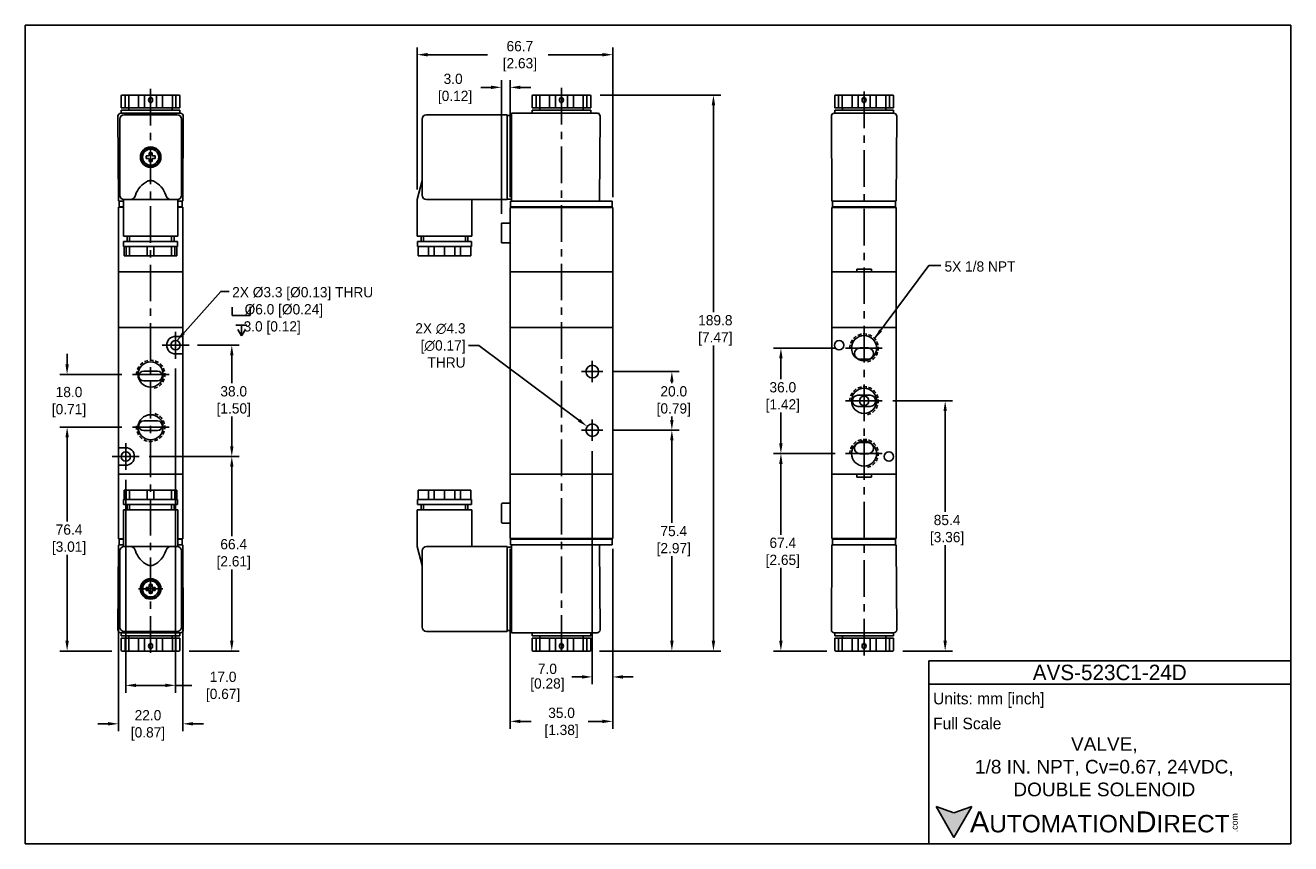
# Model space of a CAD drawing. Header units: inches. Extents: x 2102 to 2534, y 722 to 1002.
import ezdxf

# ---------------------------------------------------------------- set-up
doc = ezdxf.new("R2010")
doc.units = ezdxf.units.IN
doc.header["$LTSCALE"] = 10
doc.header["$MEASUREMENT"] = 0
doc.linetypes.add('CENTER', pattern=[2, 1.25, -0.25, 0.25, -0.25])
doc.linetypes.add('HIDDEN2', pattern=[0.1875, 0.125, -0.0625])
for name, color, linetype in [('Centerline', 40, 'CENTER'), ('DIM', 140, 'Continuous'), ('DIM @ 1', 140, 'Continuous'), ('HIDDEN', 102, 'HIDDEN2'), ('Text', 140, 'Continuous')]:
    doc.layers.add(name, color=color, linetype=linetype)
doc.styles.add('\\M+2ABAC\\M+2A6A11', font='txt')
doc.dimstyles.get("Standard").update_dxf_attribs({"dimtxt": 3.5, "dimasz": 3.5, "dimexe": 2.5, "dimexo": 3.5, "dimgap": 1, "dimtad": 0, "dimtih": 1, "dimtoh": 1, "dimdec": 1, "dimzin": 0, "dimdsep": 46, "dimtxsty": 'Standard', "dimcen": 0, "dimadec": 0, "dimazin": 0, "dimtfac": 1, "dimtdec": 1, "dimtofl": 0, "dimtmove": 0, "dimatfit": 3, "dimfxl": 0, "dimtolj": 1, "dimtzin": 0, "dimarcsym": 0})

# ---------------------------------------------------------------- blocks, each defined once
blk = doc.blocks.new('*D0')
at = {"layer": 'Defpoints', "color": 0}
for p in [(2294.89, 978), (2294.67, 788.2), (2337.05, 788.2)]:
    blk.add_point(p, dxfattribs=at)
at = {"layer": 'DIM', "color": 0, "lineweight": -2}
for p, q in [((2298.39, 978), (2339.55, 978)), ((2337.05, 974.5), (2337.05, 903.88)), ((2337.05, 791.7), (2337.05, 892.55)), ((2298.17, 788.2), (2339.55, 788.2))]:
    blk.add_line(p, q, dxfattribs=at)
at = {"layer": 'DIM', "color": 0}
for points in [[(2336.47, 974.5), (2337.64, 974.5), (2337.05, 978)], [(2336.47, 791.7), (2337.64, 791.7), (2337.05, 788.2)]]:
    blk.add_solid(points, dxfattribs=at)
at = {"layer": 'DIM', "color": 0, "insert": (2337.05, 902.88), "char_height": 3.5, "attachment_point": 2}
blk.add_mtext('\\A1; 189.8\\P [7.47]', dxfattribs=at)
blk = doc.blocks.new('*D1')
at = {"layer": 'Defpoints', "color": 0}
for p in [(2302.69, 991.78), (2235.99, 942.3), (2302.69, 939.6)]:
    blk.add_point(p, dxfattribs=at)
at = {"layer": 'DIM', "color": 0, "lineweight": -2}
for p, q in [((2235.99, 945.8), (2235.99, 994.28)), ((2302.69, 943.1), (2302.69, 994.28)), ((2239.49, 991.78), (2260.01, 991.78)), ((2299.19, 991.78), (2280.68, 991.78))]:
    blk.add_line(p, q, dxfattribs=at)
at = {"layer": 'DIM', "color": 0}
for points in [[(2239.49, 992.36), (2239.49, 991.2), (2235.99, 991.78)], [(2299.19, 992.36), (2299.19, 991.2), (2302.69, 991.78)]]:
    blk.add_solid(points, dxfattribs=at)
at = {"layer": 'DIM', "color": 0, "insert": (2270.35, 996.45), "char_height": 3.5, "attachment_point": 2}
blk.add_mtext('\\A1; 66.7\\P [2.63]', dxfattribs=at)
blk = doc.blocks.new('*D2')
at = {"layer": 'Defpoints', "color": 0}
for p in [(2134, 826.5), (2156, 826.5), (2156, 763.35)]:
    blk.add_point(p, dxfattribs=at)
at = {"layer": 'DIM', "color": 0, "lineweight": -2}
for p, q in [((2134, 823), (2134, 760.85)), ((2156, 823), (2156, 760.85)), ((2130.5, 763.35), (2127, 763.35)), ((2159.5, 763.35), (2163, 763.35))]:
    blk.add_line(p, q, dxfattribs=at)
at = {"layer": 'DIM', "color": 0}
for points in [[(2130.5, 763.94), (2130.5, 762.77), (2134, 763.35)], [(2159.5, 763.94), (2159.5, 762.77), (2156, 763.35)]]:
    blk.add_solid(points, dxfattribs=at)
at = {"layer": 'DIM', "color": 0, "insert": (2143.45, 768.02), "char_height": 3.5, "attachment_point": 2}
blk.add_mtext('\\A1; 22.0\\P [0.87]', dxfattribs=at)
blk = doc.blocks.new('*D3')
at = {"layer": 'Defpoints', "color": 0}
for p in [(2153.5, 888.1), (2136.5, 850.1), (2136.5, 776.47)]:
    blk.add_point(p, dxfattribs=at)
at = {"layer": 'DIM', "color": 0, "lineweight": -2}
for p, q in [((2153.5, 884.6), (2153.5, 773.97)), ((2136.5, 846.6), (2136.5, 773.97)), ((2140, 776.47), (2150, 776.47)), ((2153.5, 776.47), (2159.04, 776.47))]:
    blk.add_line(p, q, dxfattribs=at)
at = {"layer": 'DIM', "color": 0}
for points in [[(2140, 777.05), (2140, 775.89), (2136.5, 776.47)], [(2150, 777.05), (2150, 775.89), (2153.5, 776.47)]]:
    blk.add_solid(points, dxfattribs=at)
at = {"layer": 'DIM', "color": 0, "insert": (2169.08, 781.14), "char_height": 3.5, "attachment_point": 2}
blk.add_mtext('\\A1; 17.0\\P [0.67]', dxfattribs=at)
blk = doc.blocks.new('*D4')
at = {"layer": 'Defpoints', "color": 0}
for p in [(2141, 854.6), (2154.69, 788.2), (2172.7, 788.2)]:
    blk.add_point(p, dxfattribs=at)
at = {"layer": 'DIM', "color": 0, "lineweight": -2}
for p, q in [((2144.5, 854.6), (2175.2, 854.6)), ((2172.7, 851.1), (2172.7, 827.41)), ((2172.7, 791.7), (2172.7, 816.07)), ((2158.19, 788.2), (2175.2, 788.2))]:
    blk.add_line(p, q, dxfattribs=at)
at = {"layer": 'DIM', "color": 0}
for points in [[(2172.12, 851.1), (2173.28, 851.1), (2172.7, 854.6)], [(2172.12, 791.7), (2173.28, 791.7), (2172.7, 788.2)]]:
    blk.add_solid(points, dxfattribs=at)
at = {"layer": 'DIM', "color": 0, "insert": (2172.7, 826.41), "char_height": 3.5, "attachment_point": 2}
blk.add_mtext('\\A1; 66.4\\P [2.61]', dxfattribs=at)
blk = doc.blocks.new('*D5')
at = {"layer": 'Defpoints', "color": 0}
for p in [(2138.63, 882.6), (2116.5, 864.6), (2138.63, 864.6)]:
    blk.add_point(p, dxfattribs=at)
at = {"layer": 'DIM', "color": 0, "lineweight": -2}
for p, q in [((2116.5, 886.1), (2116.5, 889.6)), ((2135.13, 882.6), (2114, 882.6)), ((2135.13, 864.6), (2114, 864.6)), ((2116.5, 861.1), (2116.5, 857.6))]:
    blk.add_line(p, q, dxfattribs=at)
at = {"layer": 'DIM', "color": 0}
for points in [[(2115.92, 886.1), (2117.09, 886.1), (2116.5, 882.6)], [(2115.92, 861.1), (2117.09, 861.1), (2116.5, 864.6)]]:
    blk.add_solid(points, dxfattribs=at)
at = {"layer": 'DIM', "color": 0, "insert": (2116.5, 878.37), "char_height": 3.5, "attachment_point": 2}
blk.add_mtext('\\A1; 18.0\\P [0.71]', dxfattribs=at)
blk = doc.blocks.new('*D6')
at = {"layer": 'Defpoints', "color": 0}
for p in [(2138.63, 864.6), (2116.51, 788.2), (2135.29, 788.2)]:
    blk.add_point(p, dxfattribs=at)
at = {"layer": 'DIM', "color": 0, "lineweight": -2}
for p, q in [((2135.13, 864.6), (2114.01, 864.6)), ((2116.51, 861.1), (2116.51, 832.41)), ((2116.51, 791.7), (2116.51, 821.07)), ((2131.79, 788.2), (2114.01, 788.2))]:
    blk.add_line(p, q, dxfattribs=at)
at = {"layer": 'DIM', "color": 0}
for points in [[(2115.92, 861.1), (2117.09, 861.1), (2116.51, 864.6)], [(2115.92, 791.7), (2117.09, 791.7), (2116.51, 788.2)]]:
    blk.add_solid(points, dxfattribs=at)
at = {"layer": 'DIM', "color": 0, "insert": (2116.51, 831.41), "char_height": 3.5, "attachment_point": 2}
blk.add_mtext('\\A1; 76.4\\P [3.01]', dxfattribs=at)
blk = doc.blocks.new('*D7')
at = {"layer": 'Defpoints', "color": 0}
for p in [(2157.5, 892.6), (2168.07, 854.6), (2172.7, 854.6)]:
    blk.add_point(p, dxfattribs=at)
at = {"layer": 'DIM', "color": 0, "lineweight": -2}
for p, q in [((2161, 892.6), (2175.2, 892.6)), ((2172.7, 889.1), (2172.7, 879.61)), ((2172.7, 858.1), (2172.7, 868.27)), ((2171.57, 854.6), (2175.2, 854.6))]:
    blk.add_line(p, q, dxfattribs=at)
at = {"layer": 'DIM', "color": 0}
for points in [[(2172.12, 889.1), (2173.28, 889.1), (2172.7, 892.6)], [(2172.12, 858.1), (2173.28, 858.1), (2172.7, 854.6)]]:
    blk.add_solid(points, dxfattribs=at)
at = {"layer": 'DIM', "color": 0, "insert": (2172.7, 878.61), "char_height": 3.5, "attachment_point": 2}
blk.add_mtext('\\A1; 38.0\\P [1.50]', dxfattribs=at)
blk = doc.blocks.new('*D8')
at = {"layer": 'Defpoints', "color": 0}
for p in [(2382.09, 855.6), (2360.08, 788.2), (2379.25, 788.2)]:
    blk.add_point(p, dxfattribs=at)
at = {"layer": 'DIM', "color": 0, "lineweight": -2}
for p, q in [((2378.59, 855.6), (2357.58, 855.6)), ((2360.08, 852.1), (2360.08, 827.91)), ((2360.08, 791.7), (2360.08, 816.57)), ((2375.75, 788.2), (2357.58, 788.2))]:
    blk.add_line(p, q, dxfattribs=at)
at = {"layer": 'DIM', "color": 0}
for points in [[(2359.49, 852.1), (2360.66, 852.1), (2360.08, 855.6)], [(2359.49, 791.7), (2360.66, 791.7), (2360.08, 788.2)]]:
    blk.add_solid(points, dxfattribs=at)
at = {"layer": 'DIM', "color": 0, "insert": (2360.08, 826.91), "char_height": 3.5, "attachment_point": 2}
blk.add_mtext('\\A1; 67.4\\P [2.65]', dxfattribs=at)
blk = doc.blocks.new('*D9')
at = {"layer": 'Defpoints', "color": 0}
for p in [(2382.09, 891.6), (2360.08, 855.6), (2382.09, 855.6)]:
    blk.add_point(p, dxfattribs=at)
at = {"layer": 'DIM', "color": 0, "lineweight": -2}
for p, q in [((2378.59, 891.6), (2357.58, 891.6)), ((2360.08, 888.1), (2360.08, 880.99)), ((2360.08, 859.1), (2360.08, 869.66)), ((2378.59, 855.6), (2357.58, 855.6))]:
    blk.add_line(p, q, dxfattribs=at)
at = {"layer": 'DIM', "color": 0}
for points in [[(2359.49, 888.1), (2360.66, 888.1), (2360.08, 891.6)], [(2359.49, 859.1), (2360.66, 859.1), (2360.08, 855.6)]]:
    blk.add_solid(points, dxfattribs=at)
at = {"layer": 'DIM', "color": 0, "insert": (2360.08, 879.99), "char_height": 3.5, "attachment_point": 2}
blk.add_mtext('\\A1; 36.0\\P [1.42]', dxfattribs=at)
blk = doc.blocks.new('*D10')
at = {"layer": 'Defpoints', "color": 0}
for p in [(2267.69, 826.6), (2302.69, 826.6), (2267.69, 764.18)]:
    blk.add_point(p, dxfattribs=at)
at = {"layer": 'DIM', "color": 0, "lineweight": -2}
for p, q in [((2267.69, 823.1), (2267.69, 761.68)), ((2302.69, 823.1), (2302.69, 761.68)), ((2271.19, 764.18), (2274.83, 764.18)), ((2299.19, 764.18), (2294.33, 764.18))]:
    blk.add_line(p, q, dxfattribs=at)
at = {"layer": 'DIM', "color": 0}
for points in [[(2271.19, 764.76), (2271.19, 763.6), (2267.69, 764.18)], [(2299.19, 764.76), (2299.19, 763.6), (2302.69, 764.18)]]:
    blk.add_solid(points, dxfattribs=at)
at = {"layer": 'DIM', "color": 0, "insert": (2284.58, 768.85), "char_height": 3.5, "attachment_point": 2}
blk.add_mtext('\\A1; 35.0\\P [1.38]', dxfattribs=at)
blk = doc.blocks.new('*D11')
at = {"layer": 'Defpoints', "color": 0}
for p in [(2299.34, 883.6), (2322.87, 863.6), (2324.41, 863.6)]:
    blk.add_point(p, dxfattribs=at)
at = {"layer": 'DIM', "color": 0, "lineweight": -2}
for p, q in [((2302.84, 883.6), (2325.37, 883.6)), ((2322.87, 880.1), (2322.87, 879.61)), ((2322.87, 867.1), (2322.87, 868.27)), ((2320.91, 863.6), (2320.37, 863.6))]:
    blk.add_line(p, q, dxfattribs=at)
at = {"layer": 'DIM', "color": 0}
for points in [[(2322.29, 880.1), (2323.46, 880.1), (2322.87, 883.6)], [(2322.29, 867.1), (2323.46, 867.1), (2322.87, 863.6)]]:
    blk.add_solid(points, dxfattribs=at)
at = {"layer": 'DIM', "color": 0, "insert": (2322.87, 878.61), "char_height": 3.5, "attachment_point": 2}
blk.add_mtext('\\A1; 20.0\\P [0.79]', dxfattribs=at)
blk = doc.blocks.new('*D12')
at = {"layer": 'Defpoints', "color": 0}
for p in [(2299.34, 863.6), (2294.67, 788.2), (2322.87, 788.2)]:
    blk.add_point(p, dxfattribs=at)
at = {"layer": 'DIM', "color": 0, "lineweight": -2}
for p, q in [((2302.84, 863.6), (2325.37, 863.6)), ((2322.87, 860.1), (2322.87, 831.91)), ((2322.87, 791.7), (2322.87, 820.57)), ((2298.17, 788.2), (2325.37, 788.2))]:
    blk.add_line(p, q, dxfattribs=at)
at = {"layer": 'DIM', "color": 0}
for points in [[(2322.29, 860.1), (2323.46, 860.1), (2322.87, 863.6)], [(2322.29, 791.7), (2323.46, 791.7), (2322.87, 788.2)]]:
    blk.add_solid(points, dxfattribs=at)
at = {"layer": 'DIM', "color": 0, "insert": (2322.87, 830.91), "char_height": 3.5, "attachment_point": 2}
blk.add_mtext('\\A1; 75.4\\P [2.97]', dxfattribs=at)
blk = doc.blocks.new('*D13')
at = {"layer": 'Defpoints', "color": 0}
for p in [(2264.69, 980.63), (2267.69, 939.6), (2264.69, 934)]:
    blk.add_point(p, dxfattribs=at)
at = {"layer": 'DIM', "color": 0, "lineweight": -2}
for p, q in [((2261.19, 980.63), (2257.69, 980.63)), ((2264.69, 937.5), (2264.69, 983.13)), ((2267.69, 943.1), (2267.69, 983.13)), ((2271.19, 980.63), (2274.69, 980.63))]:
    blk.add_line(p, q, dxfattribs=at)
at = {"layer": 'DIM', "color": 0}
for points in [[(2261.19, 981.21), (2261.19, 980.05), (2264.69, 980.63)], [(2271.19, 981.21), (2271.19, 980.05), (2267.69, 980.63)]]:
    blk.add_solid(points, dxfattribs=at)
at = {"layer": 'DIM', "color": 0, "insert": (2248.23, 985.3), "char_height": 3.5, "attachment_point": 2}
blk.add_mtext('\\A1;3.0\\P [0.12]', dxfattribs=at)
blk = doc.blocks.new('*D14')
at = {"layer": 'Defpoints', "color": 0}
for p in [(2394.81, 873.6), (2398.15, 788.2), (2416.13, 788.2)]:
    blk.add_point(p, dxfattribs=at)
at = {"layer": 'DIM', "color": 0, "lineweight": -2}
for p, q in [((2398.31, 873.6), (2418.63, 873.6)), ((2416.13, 870.1), (2416.13, 835.68)), ((2416.13, 791.7), (2416.13, 824.34)), ((2401.65, 788.2), (2418.63, 788.2))]:
    blk.add_line(p, q, dxfattribs=at)
at = {"layer": 'DIM', "color": 0}
for points in [[(2415.55, 870.1), (2416.71, 870.1), (2416.13, 873.6)], [(2415.55, 791.7), (2416.71, 791.7), (2416.13, 788.2)]]:
    blk.add_solid(points, dxfattribs=at)
at = {"layer": 'DIM', "color": 0, "insert": (2416.13, 834.68), "char_height": 3.5, "attachment_point": 2}
blk.add_mtext('\\A1; 85.4\\P [3.36]', dxfattribs=at)
blk = doc.blocks.new('note')
at = {"layer": 'DIM'}
for p, q in [((193.16, 71.56), (193.16, 68.68)), ((199.21, 68.68), (199.21, 71.67)), ((193.16, 68.68), (199.21, 68.68)), ((194.41, 65.45), (198.17, 65.45)), ((196.34, 65.41), (196.34, 61.72)), ((195.09, 63.91), (196.34, 61.72)), ((196.34, 61.72), (197.61, 63.89))]:
    blk.add_line(p, q, dxfattribs=at)
blk.add_lwpolyline([(174.2, 60.12), (189.24, 76.92), (192.12, 76.92)], dxfattribs=at)
blk.add_solid([(177.02, 62.36), (174.24, 60.16), (176.15, 63.14)], dxfattribs=at)
at = {"layer": 'DIM', "insert": (193.12, 78.42), "char_height": 3.5, "attachment_point": 1}
blk.add_mtext('2X %%C3.3 [%%C0.13] THRU\\P{\\fAMGDT|b0|i0|c0|p2;\\H0.75x;   \\fMS Shell Dlg|b0|i0|c0|p0;\\H1.3333x; %%C6.0 [%%C0.24]\\P\\fAMGDT|b0|i0|c0|p2;  \\fMS Shell Dlg|b0|i0|c0|p0; 3.0 [0.12]}', dxfattribs=at)
blk = doc.blocks.new('*D16')
at = {"layer": 'Defpoints', "color": 0}
for p in [(2293.97, 864.89), (2297.41, 862.32)]:
    blk.add_point(p, dxfattribs=at)
at = {"layer": 'DIM', "color": 0, "lineweight": -2}
for p, q in [((2253.47, 892.53), (2256.97, 892.53)), ((2256.97, 892.53), (2291.16, 866.98))]:
    blk.add_line(p, q, dxfattribs=at)
at = {"layer": 'DIM', "color": 0}
blk.add_solid([(2291.51, 867.45), (2290.81, 866.52), (2293.97, 864.89)], dxfattribs=at)
at = {"layer": 'DIM', "color": 0, "insert": (2252.47, 900.12), "char_height": 3.5, "attachment_point": 3}
blk.add_mtext('\\A1;2X ∅4.3\\P [∅0.17]\\PTHRU', dxfattribs=at)
blk = doc.blocks.new('*D17')
at = {"layer": 'Defpoints', "color": 0}
for p in [(2295.69, 859.95), (2302.69, 826.6), (2295.69, 779.35)]:
    blk.add_point(p, dxfattribs=at)
at = {"layer": 'DIM', "color": 0, "lineweight": -2}
for p, q in [((2295.69, 856.45), (2295.69, 776.85)), ((2302.69, 823.1), (2302.69, 776.85)), ((2292.19, 779.35), (2288.69, 779.35)), ((2306.19, 779.35), (2309.69, 779.35))]:
    blk.add_line(p, q, dxfattribs=at)
at = {"layer": 'DIM', "color": 0}
for points in [[(2292.19, 779.94), (2292.19, 778.77), (2295.69, 779.35)], [(2306.19, 779.94), (2306.19, 778.77), (2302.69, 779.35)]]:
    blk.add_solid(points, dxfattribs=at)
at = {"layer": 'DIM', "color": 0, "char_height": 3.5, "attachment_point": 5}
for s, insert in [('\\A1;7.0', (2280.4, 782.1)), ('\\A1;[0.28]', (2280.4, 776.6))]:
    blk.add_mtext(s, dxfattribs=dict(at, insert=insert))

msp = doc.modelspace()

# ---------------------------------------------------------------- hatches: boundary and pattern name
at = {"layer": 'Text'}
msp.add_hatch(color=256, dxfattribs=at).paths.add_polyline_path([(2419.13, 724.53), (2425.26, 735.14), (2419.13, 732.91), (2413.01, 735.14)])

# ---------------------------------------------------------------- linework, layer by layer
for p, q in [((2134.99, 973.6), (2134.99, 977.7)), ((2135.29, 978), (2154.69, 978)), ((2136.32, 973.6), (2136.32, 978)), ((2137.57, 973.6), (2137.57, 978)), ((2140.91, 973.6), (2140.91, 978)), ((2142.93, 973.6), (2142.93, 978)), ((2147.06, 973.6), (2147.06, 978)), ((2149.08, 973.6), (2149.08, 978)), ((2152.41, 973.6), (2152.41, 978)), ((2153.66, 973.6), (2153.66, 978)), ((2154.99, 973.6), (2154.99, 977.7)), ((2275.19, 973.6), (2275.19, 977.7)), ((2275.49, 978), (2294.89, 978)), ((2276.52, 973.6), (2276.52, 978)), ((2277.77, 973.6), (2277.77, 978)), ((2281.1, 973.6), (2281.1, 978)), ((2283.13, 973.6), (2283.13, 978)), ((2287.25, 973.6), (2287.25, 978)), ((2289.27, 973.6), (2289.27, 978)), ((2292.61, 973.6), (2292.61, 978)), ((2293.86, 973.6), (2293.86, 978)), ((2295.19, 973.6), (2295.19, 977.7)), ((2378.45, 973.6), (2378.45, 977.7)), ((2378.75, 978), (2398.15, 978)), ((2379.78, 973.6), (2379.78, 978)), ((2381.03, 973.6), (2381.03, 978)), ((2384.36, 973.6), (2384.36, 978)), ((2386.39, 973.6), (2386.39, 978)), ((2390.51, 973.6), (2390.51, 978)), ((2392.53, 973.6), (2392.53, 978)), ((2395.87, 973.6), (2395.87, 978)), ((2397.12, 973.6), (2397.12, 978)), ((2398.45, 973.6), (2398.45, 977.7)), ((2155.14, 971.8), (2134.85, 971.8)), ((2134.99, 973.6), (2154.99, 973.6)), ((2134.99, 972.8), (2134.99, 971.8)), ((2154.99, 972.8), (2134.99, 972.8)), ((2154.99, 971.8), (2134.99, 971.8)), ((2154.01, 971.8), (2136.01, 971.8)), ((2137.59, 973), (2137.59, 973.4)), ((2152.39, 973), (2152.39, 973.4)), ((2154.99, 972.8), (2154.99, 971.8)), ((2268.19, 971.8), (2277.85, 971.8)), ((2268.19, 971.8), (2297.38, 971.8)), ((2268.19, 941.8), (2268.19, 971.8)), ((2275.19, 973.6), (2295.19, 973.6)), ((2275.19, 972.8), (2275.19, 971.8)), ((2295.19, 972.8), (2275.19, 972.8)), ((2295.19, 971.8), (2275.19, 971.8)), ((2277.79, 973), (2277.79, 973.4)), ((2292.59, 973), (2292.59, 973.4)), ((2295.19, 972.8), (2295.19, 971.8)), ((2398.59, 971.8), (2378.3, 971.8)), ((2378.45, 973.6), (2398.45, 973.6)), ((2378.45, 972.8), (2378.45, 971.8)), ((2398.45, 972.8), (2378.45, 972.8)), ((2398.45, 971.8), (2378.45, 971.8)), ((2381.05, 973), (2381.05, 973.4)), ((2395.85, 973), (2395.85, 973.4)), ((2398.45, 972.8), (2398.45, 971.8)), ((2133.99, 942), (2133.85, 970.8)), ((2134.51, 969.8), (2134.51, 943.8)), ((2136.01, 971.3), (2154.01, 971.3)), ((2155.51, 969.8), (2155.51, 943.8)), ((2156, 942), (2156.14, 970.8)), ((2237.69, 969.8), (2237.69, 943.8)), ((2239.19, 971.3), (2266.69, 971.3)), ((2266.69, 942.3), (2266.69, 971.3)), ((2268.19, 971), (2266.69, 971)), ((2298.38, 970.8), (2298.19, 942)), ((2377.45, 942), (2377.3, 970.8)), ((2399.45, 942), (2399.59, 970.8)), ((2144.25, 957.3), (2143.5, 957.3)), ((2143.5, 957.3), (2143.5, 956.3)), ((2144.25, 956.3), (2143.5, 956.3)), ((2144.5, 958.3), (2144.5, 957.55)), ((2145.5, 958.3), (2144.5, 958.3)), ((2144.5, 956.05), (2144.5, 955.3)), ((2145.5, 955.3), (2144.5, 955.3)), ((2145.5, 958.3), (2145.5, 957.55)), ((2145.5, 956.05), (2145.5, 955.3)), ((2146.5, 957.3), (2145.75, 957.3)), ((2146.5, 956.3), (2145.75, 956.3)), ((2146.5, 957.3), (2146.5, 956.3)), ((2235.99, 942.3), (2237.69, 948.8)), ((2134.19, 941.8), (2135.7, 941.8)), ((2134.25, 939.8), (2134.25, 941.8)), ((2134.25, 941.8), (2135.71, 941.8)), ((2135.71, 942.33), (2135.71, 929.8)), ((2136.01, 942.3), (2154.01, 942.3)), ((2154.29, 941.8), (2155.8, 941.8)), ((2154.31, 942.33), (2154.31, 929.8)), ((2154.31, 941.8), (2155.75, 941.8)), ((2155.75, 941.8), (2155.75, 939.8)), ((2155.75, 941.8), (2155.75, 939.8)), ((2235.99, 942.3), (2235.99, 929.8)), ((2266.69, 942.3), (2239.19, 942.3)), ((2254.59, 942.3), (2254.59, 929.8)), ((2268.19, 942.5), (2266.69, 942.5)), ((2267.84, 941.8), (2267.84, 939.8)), ((2267.84, 941.8), (2302.29, 941.8)), ((2296.19, 941.8), (2267.94, 941.8)), ((2296.19, 941.8), (2285.19, 941.8)), ((2296.19, 941.8), (2302.54, 941.8)), ((2302.54, 941.8), (2302.54, 939.8)), ((2377.65, 941.8), (2399.25, 941.8)), ((2399.2, 941.8), (2377.7, 941.8)), ((2377.7, 939.8), (2377.7, 941.8)), ((2399.2, 941.8), (2399.2, 939.8)), ((2399.2, 941.8), (2399.2, 939.8)), ((2134, 939.7), (2134, 917.6)), ((2134, 939.7), (2135.71, 939.7)), ((2135.71, 939.8), (2134.25, 939.8)), ((2155.75, 939.8), (2154.31, 939.8)), ((2154.31, 939.7), (2156, 939.7)), ((2154.31, 939.7), (2156, 939.7)), ((2156, 939.7), (2156, 917.6)), ((2302.69, 939.6), (2267.69, 939.6)), ((2267.69, 939.6), (2267.69, 934.3)), ((2302.54, 939.8), (2267.84, 939.8)), ((2302.69, 939.6), (2302.69, 917.6)), ((2377.45, 939.6), (2377.45, 917.6)), ((2377.45, 939.6), (2399.45, 939.6)), ((2399.2, 939.8), (2377.7, 939.8)), ((2399.45, 939.6), (2399.45, 917.6)), ((2264.69, 934), (2264.69, 930.9)), ((2267.69, 934.3), (2264.99, 934.3)), ((2267.69, 934.3), (2267.69, 927.5)), ((2135.71, 929.8), (2154.31, 929.8)), ((2136.99, 929.8), (2136.99, 928)), ((2137.8, 929.8), (2137.8, 928)), ((2152.18, 929.8), (2152.18, 928)), ((2152.99, 929.8), (2152.99, 928)), ((2254.59, 929.8), (2235.99, 929.8)), ((2237.29, 929.8), (2237.29, 928)), ((2238.1, 929.8), (2238.1, 928)), ((2252.48, 929.8), (2252.48, 928)), ((2253.29, 929.8), (2253.29, 928)), ((2264.69, 927.8), (2264.69, 930.9)), ((2154.19, 928), (2135.79, 928)), ((2135.79, 928), (2135.79, 926.3)), ((2154.19, 926.3), (2135.79, 926.3)), ((2136, 926.3), (2136, 923.1)), ((2136.7, 923.1), (2136.7, 926.3)), ((2137.83, 923.1), (2137.83, 926.3)), ((2143.86, 923.1), (2143.86, 926.3)), ((2146.13, 923.1), (2146.13, 926.3)), ((2152.16, 923.1), (2152.16, 926.3)), ((2153.3, 923.1), (2153.3, 926.3)), ((2154, 926.3), (2154, 923.1)), ((2154, 926.3), (2154, 923.1)), ((2154.19, 928), (2154.19, 926.3)), ((2154.19, 928), (2154.19, 926.3)), ((2254.49, 928), (2236.09, 928)), ((2236.09, 928), (2236.09, 926.3)), ((2254.49, 926.3), (2236.09, 926.3)), ((2236.29, 926.3), (2236.29, 923.1)), ((2239.84, 923.1), (2239.84, 926.3)), ((2241.81, 923.1), (2241.81, 926.3)), ((2245.29, 923.1), (2245.29, 926.3)), ((2248.77, 923.1), (2248.77, 926.3)), ((2250.74, 923.1), (2250.74, 926.3)), ((2254.29, 926.3), (2254.29, 923.1)), ((2254.29, 926.3), (2254.29, 923.1)), ((2254.49, 928), (2254.49, 926.3)), ((2254.49, 928), (2254.49, 926.3)), ((2267.69, 927.5), (2264.99, 927.5)), ((2267.69, 927.5), (2267.69, 917.6)), ((2135.99, 923.1), (2144.99, 923.1)), ((2153.99, 923.1), (2144.99, 923.1)), ((2236.29, 923.1), (2245.29, 923.1)), ((2254.29, 923.1), (2245.29, 923.1)), ((2134, 917.6), (2156, 917.6)), ((2134, 917.6), (2134, 898.6)), ((2156, 917.6), (2156, 898.6)), ((2302.69, 917.6), (2267.69, 917.6)), ((2267.69, 898.6), (2267.69, 917.6)), ((2302.69, 917.6), (2302.69, 898.6)), ((2377.45, 917.6), (2399.45, 917.6)), ((2377.45, 917.6), (2377.45, 898.6)), ((2385.95, 917.6), (2385.95, 918.6)), ((2385.95, 918.6), (2388.45, 918.6)), ((2390.95, 918.6), (2388.45, 918.6)), ((2390.95, 917.6), (2390.95, 918.6)), ((2399.45, 917.6), (2399.45, 898.6)), ((2134, 898.6), (2156, 898.6)), ((2134, 848.6), (2134, 898.6)), ((2156, 848.6), (2156, 898.6)), ((2267.69, 848.6), (2267.69, 898.6)), ((2302.69, 898.6), (2267.69, 898.6)), ((2302.69, 848.6), (2302.69, 898.6)), ((2377.45, 898.6), (2399.45, 898.6)), ((2377.45, 848.6), (2377.45, 898.6)), ((2399.45, 848.6), (2399.45, 898.6)), ((2153.5, 895.6), (2156, 895.6)), ((2153.5, 889.6), (2156, 889.6)), ((2387.1, 891.65), (2389.8, 891.65)), ((2387.1, 887.85), (2389.8, 887.85)), ((2142.65, 883.75), (2147.35, 883.75)), ((2142.65, 880.45), (2147.35, 880.45)), ((2386.35, 875.5), (2390.55, 875.5)), ((2386.35, 871.7), (2390.55, 871.7)), ((2142.65, 866.75), (2147.35, 866.75)), ((2142.65, 863.45), (2147.35, 863.45)), ((2387.1, 859.35), (2389.8, 859.35)), ((2136.5, 857.6), (2134, 857.6)), ((2387.1, 855.55), (2389.8, 855.55)), ((2136.5, 851.6), (2134, 851.6)), ((2134, 826.5), (2134, 848.6)), ((2134, 848.6), (2156, 848.6)), ((2156, 826.5), (2156, 848.6)), ((2302.69, 848.6), (2267.69, 848.6)), ((2267.69, 838.7), (2267.69, 848.6)), ((2302.69, 826.6), (2302.69, 848.6)), ((2377.45, 826.6), (2377.45, 848.6)), ((2377.45, 848.6), (2399.45, 848.6)), ((2385.95, 848.6), (2385.95, 847.6)), ((2385.95, 847.6), (2388.45, 847.6)), ((2390.95, 847.6), (2388.45, 847.6)), ((2390.95, 848.6), (2390.95, 847.6)), ((2399.45, 826.6), (2399.45, 848.6)), ((2135.99, 843.1), (2144.99, 843.1)), ((2136, 839.9), (2136, 843.1)), ((2136.7, 843.1), (2136.7, 839.9)), ((2137.83, 843.1), (2137.83, 839.9)), ((2143.86, 843.1), (2143.86, 839.9)), ((2153.99, 843.1), (2144.99, 843.1)), ((2146.13, 843.1), (2146.13, 839.9)), ((2152.16, 843.1), (2152.16, 839.9)), ((2153.3, 843.1), (2153.3, 839.9)), ((2154, 839.9), (2154, 843.1)), ((2154, 839.9), (2154, 843.1)), ((2236.29, 843.1), (2245.29, 843.1)), ((2236.29, 839.9), (2236.29, 843.1)), ((2239.84, 843.1), (2239.84, 839.9)), ((2241.81, 843.1), (2241.81, 839.9)), ((2254.29, 843.1), (2245.29, 843.1)), ((2245.29, 843.1), (2245.29, 839.9)), ((2248.77, 843.1), (2248.77, 839.9)), ((2250.74, 843.1), (2250.74, 839.9)), ((2254.29, 839.9), (2254.29, 843.1)), ((2254.29, 839.9), (2254.29, 843.1)), ((2154.19, 839.9), (2135.79, 839.9)), ((2135.79, 838.2), (2135.79, 839.9)), ((2154.19, 838.2), (2135.79, 838.2)), ((2136.99, 836.4), (2136.99, 838.2)), ((2137.8, 836.4), (2137.8, 838.2)), ((2152.18, 836.4), (2152.18, 838.2)), ((2152.99, 836.4), (2152.99, 838.2)), ((2154.19, 838.2), (2154.19, 839.9)), ((2154.19, 838.2), (2154.19, 839.9)), ((2254.49, 839.9), (2236.09, 839.9)), ((2236.09, 838.2), (2236.09, 839.9)), ((2254.49, 838.2), (2236.09, 838.2)), ((2237.29, 836.4), (2237.29, 838.2)), ((2238.1, 836.4), (2238.1, 838.2)), ((2252.48, 836.4), (2252.48, 838.2)), ((2253.29, 836.4), (2253.29, 838.2)), ((2254.49, 838.2), (2254.49, 839.9)), ((2254.49, 838.2), (2254.49, 839.9)), ((2264.79, 838.4), (2264.79, 835.3)), ((2267.69, 838.7), (2265.09, 838.7)), ((2267.69, 831.9), (2267.69, 838.7)), ((2135.71, 823.87), (2135.71, 836.4)), ((2135.71, 836.4), (2154.31, 836.4)), ((2154.31, 823.87), (2154.31, 836.4)), ((2235.99, 823.9), (2235.99, 836.4)), ((2254.59, 836.4), (2235.99, 836.4)), ((2254.59, 823.9), (2254.59, 836.4)), ((2264.79, 832.2), (2264.79, 835.3)), ((2267.69, 831.9), (2265.09, 831.9)), ((2267.69, 826.6), (2267.69, 831.9)), ((2134, 826.5), (2135.71, 826.5)), ((2134.25, 826.4), (2134.25, 824.4)), ((2135.71, 826.4), (2134.25, 826.4)), ((2154.31, 826.5), (2156, 826.5)), ((2154.31, 826.5), (2156, 826.5)), ((2155.75, 826.4), (2154.31, 826.4)), ((2155.75, 824.4), (2155.75, 826.4)), ((2155.75, 824.4), (2155.75, 826.4)), ((2302.69, 826.6), (2267.69, 826.6)), ((2302.54, 826.4), (2267.84, 826.4)), ((2267.84, 824.4), (2267.84, 826.4)), ((2302.54, 824.4), (2302.54, 826.4)), ((2377.45, 826.6), (2399.45, 826.6)), ((2399.2, 826.4), (2377.7, 826.4)), ((2377.7, 826.4), (2377.7, 824.4)), ((2399.2, 824.4), (2399.2, 826.4)), ((2399.2, 824.4), (2399.2, 826.4)), ((2133.99, 824.2), (2133.85, 795.41)), ((2134.19, 824.4), (2135.7, 824.4)), ((2134.25, 824.4), (2135.71, 824.4)), ((2134.51, 796.4), (2134.51, 822.4)), ((2136.01, 823.9), (2154.01, 823.9)), ((2154.29, 824.4), (2155.8, 824.4)), ((2154.31, 824.4), (2155.75, 824.4)), ((2155.51, 796.4), (2155.51, 822.4)), ((2156, 824.2), (2156.14, 795.41)), ((2235.99, 823.9), (2237.69, 817.4)), ((2237.69, 796.4), (2237.69, 822.4)), ((2266.69, 823.9), (2239.19, 823.9)), ((2266.69, 823.9), (2266.69, 794.9)), ((2268.19, 823.7), (2266.69, 823.7)), ((2267.84, 824.4), (2302.54, 824.4)), ((2268.09, 824.4), (2302.29, 824.4)), ((2268.19, 824.4), (2268.19, 794.4)), ((2298.38, 795.41), (2298.19, 824.2)), ((2377.45, 824.2), (2377.3, 795.41)), ((2377.65, 824.4), (2399.25, 824.4)), ((2399.2, 824.4), (2377.7, 824.4)), ((2399.45, 824.2), (2399.59, 795.41)), ((2144.25, 809.9), (2143.5, 809.9)), ((2143.5, 808.9), (2143.5, 809.9)), ((2144.25, 808.9), (2143.5, 808.9)), ((2145.5, 810.9), (2144.5, 810.9)), ((2144.5, 810.15), (2144.5, 810.9)), ((2144.5, 807.9), (2144.5, 808.65)), ((2145.5, 807.9), (2144.5, 807.9)), ((2145.5, 810.15), (2145.5, 810.9)), ((2145.5, 807.9), (2145.5, 808.65)), ((2146.5, 809.9), (2145.75, 809.9)), ((2146.5, 808.9), (2145.75, 808.9)), ((2146.5, 808.9), (2146.5, 809.9)), ((2136.01, 794.9), (2154.01, 794.9)), ((2239.19, 794.9), (2266.69, 794.9)), ((2268.19, 795.2), (2266.69, 795.2)), ((2155.14, 794.4), (2134.85, 794.4)), ((2154.99, 794.4), (2134.99, 794.4)), ((2134.99, 793.4), (2134.99, 794.4)), ((2154.99, 793.4), (2134.99, 793.4)), ((2134.99, 792.6), (2154.99, 792.6)), ((2134.99, 792.6), (2134.99, 788.5)), ((2154.01, 794.4), (2136.01, 794.4)), ((2136.32, 792.6), (2136.32, 788.2)), ((2137.57, 792.6), (2137.57, 788.2)), ((2137.59, 793.2), (2137.59, 792.8)), ((2140.91, 792.6), (2140.91, 788.2)), ((2142.93, 792.6), (2142.93, 788.2)), ((2147.06, 792.6), (2147.06, 788.2)), ((2149.08, 792.6), (2149.08, 788.2)), ((2152.39, 793.2), (2152.39, 792.8)), ((2152.41, 792.6), (2152.41, 788.2)), ((2153.66, 792.6), (2153.66, 788.2)), ((2154.99, 793.4), (2154.99, 794.4)), ((2154.99, 792.6), (2154.99, 788.5)), ((2268.19, 794.4), (2277.85, 794.4)), ((2268.19, 794.4), (2297.38, 794.4)), ((2295.19, 794.4), (2275.19, 794.4)), ((2275.19, 793.4), (2275.19, 794.4)), ((2295.19, 793.4), (2275.19, 793.4)), ((2275.19, 792.6), (2295.19, 792.6)), ((2275.19, 792.6), (2275.19, 788.5)), ((2276.52, 792.6), (2276.52, 788.2)), ((2277.77, 792.6), (2277.77, 788.2)), ((2277.79, 793.2), (2277.79, 792.8)), ((2281.1, 792.6), (2281.1, 788.2)), ((2283.13, 792.6), (2283.13, 788.2)), ((2287.25, 792.6), (2287.25, 788.2)), ((2289.27, 792.6), (2289.27, 788.2)), ((2292.59, 793.2), (2292.59, 792.8)), ((2292.61, 792.6), (2292.61, 788.2)), ((2293.86, 792.6), (2293.86, 788.2)), ((2295.19, 793.4), (2295.19, 794.4)), ((2295.19, 792.6), (2295.19, 788.5)), ((2398.59, 794.4), (2378.3, 794.4)), ((2398.45, 794.4), (2378.45, 794.4)), ((2378.45, 793.4), (2378.45, 794.4)), ((2398.45, 793.4), (2378.45, 793.4)), ((2378.45, 792.6), (2398.45, 792.6)), ((2378.45, 792.6), (2378.45, 788.5)), ((2379.78, 792.6), (2379.78, 788.2)), ((2381.03, 792.6), (2381.03, 788.2)), ((2381.05, 793.2), (2381.05, 792.8)), ((2384.36, 792.6), (2384.36, 788.2)), ((2386.39, 792.6), (2386.39, 788.2)), ((2390.51, 792.6), (2390.51, 788.2)), ((2392.53, 792.6), (2392.53, 788.2)), ((2395.85, 793.2), (2395.85, 792.8)), ((2395.87, 792.6), (2395.87, 788.2)), ((2397.12, 792.6), (2397.12, 788.2)), ((2398.45, 793.4), (2398.45, 794.4)), ((2398.45, 792.6), (2398.45, 788.5)), ((2135.29, 788.2), (2154.69, 788.2)), ((2275.49, 788.2), (2294.89, 788.2)), ((2378.75, 788.2), (2398.15, 788.2))]:
    msp.add_line(p, q)
for centre, radius in [((2145, 956.8), 3.5), ((2145, 956.8), 3.25), ((2145, 956.8), 2.75), ((2153.5, 892.6), 1.6), ((2379.95, 892.6), 1.6), ((2388.45, 891.6), 4.28), ((2145, 882.6), 4.28), ((2295.69, 883.6), 2.15), ((2388.45, 873.6), 4.28), ((2388.45, 873.6), 1.6), ((2145, 864.6), 4.28), ((2295.69, 863.6), 2.15), ((2388.45, 855.6), 4.28), ((2136.5, 854.6), 1.6), ((2396.95, 854.6), 1.6), ((2145, 809.4), 3.5), ((2145, 809.4), 3.25), ((2145, 809.4), 2.75)]:
    msp.add_circle(centre, radius)
for centre, radius, start, end in [((2135.29, 977.7), 0.3, 90, 180), ((2154.69, 977.7), 0.3, 0, 90), ((2275.49, 977.7), 0.3, 90, 180), ((2294.89, 977.7), 0.3, 0, 90), ((2378.75, 977.7), 0.3, 90, 180), ((2398.15, 977.7), 0.3, 0, 90), ((2134.85, 970.8), 1, 90, 180.2865), ((2137.39, 973.4), 0.2, 0, 90), ((2137.39, 973), 0.2, 270, 0), ((2152.59, 973.4), 0.2, 90, 180), ((2152.59, 973), 0.2, 180, 270), ((2155.14, 970.8), 1, 359.7135, 90), ((2277.59, 973.4), 0.2, 0, 90), ((2277.59, 973), 0.2, 270, 0), ((2292.79, 973.4), 0.2, 90, 180), ((2292.79, 973), 0.2, 180, 270), ((2297.38, 970.8), 1, 359.618, 90), ((2297.69, 971.3), 0.5, 0, 90), ((2378.3, 970.8), 1, 90, 180.2865), ((2380.85, 973.4), 0.2, 0, 90), ((2380.85, 973), 0.2, 270, 0), ((2396.05, 973.4), 0.2, 90, 180), ((2396.05, 973), 0.2, 180, 270), ((2398.59, 970.8), 1, 359.7135, 90), ((2136.01, 969.8), 1.5, 90, 180), ((2154.01, 969.8), 1.5, 0, 90), ((2239.19, 969.8), 1.5, 90, 180), ((2144.25, 957.55), 0.25, 270, 360), ((2144.25, 956.05), 0.25, 360, 90), ((2145.75, 957.55), 0.25, 180, 270), ((2145.75, 956.05), 0.25, 90, 180), ((2147.31, 941.55), 7.8, 115.5139, 163.2089), ((2144.84, 946.89), 1.92, 84.8896, 117.6104), ((2145.18, 946.89), 1.92, 62.3896, 95.1104), ((2142.71, 941.55), 7.8, 16.7911, 64.4861), ((2134.19, 942), 0.2, 180.2865, 270), ((2136.01, 943.8), 1.5, 180, 270), ((2137.75, 944.33), 2.16, 290.0266, 345.8969), ((2152.28, 944.33), 2.16, 194.1031, 249.9734), ((2154.01, 943.8), 1.5, 270, 0), ((2155.8, 942), 0.2, 270, 359.7135), ((2239.19, 943.8), 1.5, 180, 270), ((2297.99, 942), 0.2, 270, 359.618), ((2377.65, 942), 0.2, 180.2865, 270), ((2399.25, 942), 0.2, 270, 359.7135), ((2264.99, 934), 0.3, 90, 180), ((2264.99, 927.8), 0.3, 180, 270), ((2153.5, 892.6), 3, 90, 270), ((2387.1, 889.75), 1.9, 90, 270), ((2389.8, 889.75), 1.9, 270, 90), ((2142.65, 882.1), 1.65, 90, 270), ((2147.35, 882.1), 1.65, 270, 90), ((2386.35, 873.6), 1.9, 90, 270), ((2390.55, 873.6), 1.9, 270, 90), ((2142.65, 865.1), 1.65, 90, 270), ((2147.35, 865.1), 1.65, 270, 90), ((2387.1, 857.45), 1.9, 90, 270), ((2389.8, 857.45), 1.9, 270, 90), ((2136.5, 854.6), 3, 270, 90), ((2265.09, 838.4), 0.3, 90, 180), ((2265.09, 832.2), 0.3, 180, 270), ((2134.19, 824.2), 0.2, 90, 179.7135), ((2136.01, 822.4), 1.5, 90, 180), ((2137.75, 821.88), 2.16, 14.1031, 69.9734), ((2147.31, 824.66), 7.8, 196.7911, 244.4861), ((2142.71, 824.66), 7.8, 295.5139, 343.2089), ((2152.28, 821.88), 2.16, 110.0266, 165.8969), ((2154.01, 822.4), 1.5, 0, 90), ((2155.8, 824.2), 0.2, 0.2865, 90), ((2239.19, 822.4), 1.5, 90, 180), ((2297.99, 824.2), 0.2, 0.382, 90), ((2377.65, 824.2), 0.2, 90, 179.7135), ((2399.25, 824.2), 0.2, 0.2865, 90), ((2144.84, 819.32), 1.92, 242.3896, 275.1104), ((2145.18, 819.32), 1.92, 264.8896, 297.6104), ((2144.25, 810.15), 0.25, 270, 0), ((2144.25, 808.65), 0.25, 0, 90), ((2145.75, 810.15), 0.25, 180, 270), ((2145.75, 808.65), 0.25, 90, 180), ((2134.85, 795.4), 1, 179.7135, 270), ((2136.01, 796.4), 1.5, 180, 270), ((2154.01, 796.4), 1.5, 270, 0), ((2155.14, 795.4), 1, 270, 0.2865), ((2239.19, 796.4), 1.5, 180, 270), ((2297.38, 795.4), 1, 270, 0.382), ((2378.3, 795.4), 1, 179.7135, 270), ((2398.59, 795.4), 1, 270, 0.2865), ((2137.39, 793.2), 0.2, 0, 90), ((2137.39, 792.8), 0.2, 270, 0), ((2152.59, 793.2), 0.2, 90, 180), ((2152.59, 792.8), 0.2, 180, 270), ((2277.59, 793.2), 0.2, 0, 90), ((2277.59, 792.8), 0.2, 270, 0), ((2292.79, 793.2), 0.2, 90, 180), ((2292.79, 792.8), 0.2, 180, 270), ((2380.85, 793.2), 0.2, 0, 90), ((2380.85, 792.8), 0.2, 270, 0), ((2396.05, 793.2), 0.2, 90, 180), ((2396.05, 792.8), 0.2, 180, 270), ((2135.29, 788.5), 0.3, 180, 270), ((2154.69, 788.5), 0.3, 270, 0), ((2275.49, 788.5), 0.3, 180, 270), ((2294.89, 788.5), 0.3, 270, 0), ((2378.75, 788.5), 0.3, 180, 270), ((2398.15, 788.5), 0.3, 270, 0)]:
    msp.add_arc(centre, radius, start, end)
for centre in [(2144.99, 976.3), (2285.19, 976.3), (2388.45, 976.3), (2144.99, 789.9), (2285.19, 789.9), (2388.45, 789.9)]:
    msp.add_ellipse(centre, major_axis=(0, -0.9), ratio=0.762456)
at = {"layer": 'Centerline'}
for p, q in [((2285.19, 980.43), (2285.19, 786.4)), ((2145, 980.08), (2145, 787.03)), ((2388.45, 979.18), (2388.45, 785.71)), ((2153.5, 888), (2153.5, 897.2)), ((2158.1, 892.6), (2148.9, 892.6)), ((2382.09, 891.6), (2394.81, 891.6)), ((2295.69, 879.95), (2295.69, 887.25)), ((2151.36, 882.6), (2138.63, 882.6)), ((2292.04, 883.6), (2299.34, 883.6)), ((2382.09, 873.6), (2394.81, 873.6)), ((2151.36, 864.6), (2138.63, 864.6)), ((2292.04, 863.6), (2299.34, 863.6)), ((2295.69, 859.95), (2295.69, 867.25)), ((2136.5, 850), (2136.5, 859.2)), ((2382.09, 855.6), (2394.81, 855.6)), ((2141.1, 854.6), (2131.9, 854.6)), ((2149.2, 809.4), (2140.82, 809.4))]:
    msp.add_line(p, q, dxfattribs=at)
at = {"layer": 'Defpoints'}
msp.add_lwpolyline([(2534.04, 722.42), (2102.24, 722.42), (2102.24, 1001.82), (2534.04, 1001.82)], close=True, dxfattribs=at)
at = {"layer": 'HIDDEN'}
for centre, start, end in [((2388.45, 891.6), 283.9547, 185.0387), ((2145, 882.6), 283.9547, 185.0387), ((2388.45, 873.6), 283.9547, 185.0387), ((2145, 864.6), 174.9613, 76.0453), ((2388.45, 855.6), 283.9547, 185.0387)]:
    msp.add_arc(centre, 4.86, start, end, dxfattribs=at)
at = {"layer": 'Text'}
for p, q in [((2410.55, 784.82), (2534.04, 784.82)), ((2410.55, 722.42), (2410.55, 784.82)), ((2534.04, 784.82), (2534.04, 722.42)), ((2410.55, 776.88), (2534.04, 776.88)), ((2419.13, 724.53), (2413.01, 735.14)), ((2413.01, 735.14), (2419.13, 732.91)), ((2419.13, 724.53), (2425.26, 735.14)), ((2425.26, 735.14), (2419.13, 732.91)), ((2534.04, 722.42), (2410.55, 722.42))]:
    msp.add_line(p, q, dxfattribs=at)

# ---------------------------------------------------------------- block references
at = {"layer": 'DIM @ 1'}
msp.add_blockref('note', (1979.71, 834.03), dxfattribs=at)

# ---------------------------------------------------------------- texts
at = {"layer": 'DIM', "insert": (2415.91, 921.23), "char_height": 3.5, "attachment_point": 1}
msp.add_mtext('5X 1/8 NPT', dxfattribs=at)
at = {"layer": 'Text', "style": '\\M+2ABAC\\M+2A6A11'}
for s, insert, char_height, width, attachment_point in [('{\\fAR MingtiM BIG-5|b0|i0|c136|p49;\\H1.1078x;AVS-\\fAR MingtiM BIG-5|b0|i0|c0|p49;523C1-24D}', (2472.29, 780.85), 4.7601, 123.4913, 5), ('{\\fArial|b0|i0|c0|p34;     \\H1.2x;A\\H0.8333x;UTOMATION\\H1.2x;D\\H0.8333x;IRECT}', (2413.01, 729.82), 5.9501, 100.9738, 4)]:
    msp.add_mtext(s, dxfattribs=dict(at, insert=insert, char_height=char_height, width=width, attachment_point=attachment_point))
at = {"layer": 'Text'}
for s, insert, char_height, width, attachment_point in [(' Units: mm [inch]', (2410.55, 771.37), 3.9667, 142.4867, 4), (' Full Scale', (2410.55, 763.43), 3.9667, 142.0997, 4), ('{\\fArial|b0|i0|c0|p34;VALVE,\\P1/8 IN. NPT, Cv=0.67, 24VDC,\\PDOUBLE SOLENOID}', (2470.44, 748.67), 4.6508, 118.5909, 5)]:
    msp.add_mtext(s, dxfattribs=dict(at, insert=insert, char_height=char_height, width=width, attachment_point=attachment_point))
at = {"layer": 'Text', "insert": (2513.8, 726.34), "char_height": 2.142, "width": 6.3476, "attachment_point": 1, "rotation": 90, "style": '\\M+2ABAC\\M+2A6A11'}
msp.add_mtext('{\\fArial|b0|i0|c0|p34;.com}', dxfattribs=at)

# ---------------------------------------------------------------- dimensions: what is measured, and where the dimension line sits
at = {"layer": 'DIM'}
for base, p1, p2, picture, middle in [((2302.69, 991.78), (2235.99, 942.3), (2302.69, 939.6), '*D1', (2270.35, 991.78)), ((2136.5, 776.47), (2153.5, 888.1), (2136.5, 850.1), '*D3', (2169.08, 776.47)), ((2156, 763.35), (2134, 826.5), (2156, 826.5), '*D2', (2143.45, 763.35)), ((2267.69, 764.18), (2302.69, 826.6), (2267.69, 826.6), '*D10', (2284.58, 764.18))]:
    dim = msp.add_linear_dim(base=base, p1=p1, p2=p2, text=' <>', dimstyle='Standard', override={"dimpost": '\\X'}, dxfattribs=at)
    dim.commit()
    dim.dimension.update_dxf_attribs({"geometry": picture, "text_midpoint": middle, "dimtype": 160})
dim = msp.add_linear_dim(base=(2264.69, 980.63), p1=(2267.69, 939.6), p2=(2264.69, 934), dimstyle='Standard', override={"dimpost": '\\X'}, dxfattribs=at)
dim.commit()
dim.dimension.update_dxf_attribs({"geometry": '*D13', "text_midpoint": (2248.23, 980.63), "dimtype": 160})
for base, p1, p2, picture, middle in [((2337.05, 788.2), (2294.89, 978), (2294.67, 788.2), '*D0', (2337.05, 898.21)), ((2116.5, 864.6), (2138.63, 882.6), (2138.63, 864.6), '*D5', (2116.5, 873.7)), ((2172.7, 854.6), (2157.5, 892.6), (2168.07, 854.6), '*D7', (2172.7, 873.94)), ((2360.08, 855.6), (2382.09, 891.6), (2382.09, 855.6), '*D9', (2360.08, 875.33)), ((2322.87, 863.6), (2299.34, 883.6), (2324.41, 863.6), '*D11', (2322.87, 873.94)), ((2416.13, 788.2), (2394.81, 873.6), (2398.15, 788.2), '*D14', (2416.13, 830.01)), ((2116.51, 788.2), (2138.63, 864.6), (2135.29, 788.2), '*D6', (2116.51, 826.74)), ((2322.87, 788.2), (2299.34, 863.6), (2294.67, 788.2), '*D12', (2322.87, 826.24)), ((2360.08, 788.2), (2382.09, 855.6), (2379.25, 788.2), '*D8', (2360.08, 822.24)), ((2172.7, 788.2), (2141, 854.6), (2154.69, 788.2), '*D4', (2172.7, 821.74))]:
    dim = msp.add_linear_dim(base=base, p1=p1, p2=p2, angle=90, text=' <>', dimstyle='Standard', override={"dimpost": '\\X'}, dxfattribs=at)
    dim.commit()
    dim.dimension.update_dxf_attribs({"geometry": picture, "text_midpoint": middle, "dimtype": 160})
dim = msp.add_diameter_dim_2p(p1=(2297.41, 862.32), p2=(2293.97, 864.89), text='2X <>\\PTHRU', dimstyle='Standard', override={"dimpost": '\\X'}, dxfattribs=at)
dim.commit()
dim.dimension.update_dxf_attribs({"geometry": '*D16', "text_midpoint": (2241.97, 892.53), "dimtype": 163})
dim = msp.add_linear_dim(base=(2295.69, 779.35), p1=(2302.69, 826.6), p2=(2295.69, 859.95), dimstyle='Standard', override={"dimpost": '\\X'}, dxfattribs=at)
dim.commit()
dim.dimension.update_dxf_attribs({"geometry": '*D17', "text_midpoint": (2280.4, 779.35)})

# ---------------------------------------------------------------- leaders
at = {"layer": 'DIM', "annotation_type": 0, "has_hookline": 1, "hookline_direction": 0, "text_width": 32.67}
msp.add_leader([(2392.07, 894.85), (2410.56, 919.82), (2414.66, 919.83)], dimstyle='Standard', override={"dimgap": 1, "dimtad": 0}, dxfattribs=at)

doc.saveas('drawing.dxf')
